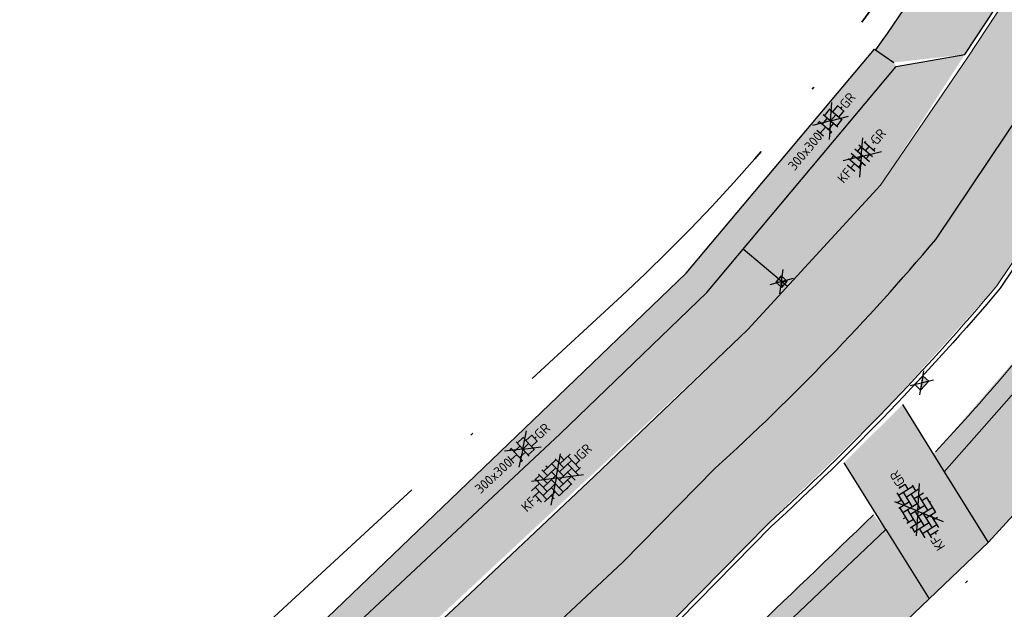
# Model space of a CAD drawing. Header units: metres. Extents: x 132493 to 135358, y 502695 to 503216.
# Tile 19 of 37: x 132701 to 132737, y 502851 to 502873. Entities that reach past the tile are written whole.
import ezdxf
from ezdxf.enums import TextEntityAlignment as Align

# ---------------------------------------------------------------- set-up
doc = ezdxf.new("R2010")
doc.units = ezdxf.units.M
doc.linetypes.add('XX-PROJECTGRENS', pattern=[18, 12, -3, 0, -3])
doc.layers.get('Defpoints').update_dxf_attribs({"color": 3})
for name, color, linetype, lineweight, plot in [('ARC- frezen asfalt zwart', 174, 'Continuous', 35, False), ('ARC- groen', 92, 'Continuous', 35, False), ('ARC-opbreken bss kf hv grijs', 220, 'Continuous', 20, False)]:
    doc.layers.add(name, color=color, linetype=linetype, lineweight=lineweight, plot=plot)
for name, color, linetype, plot in [('ARC-opbreken bss kf ev grijs', 30, 'Continuous', False), ('ARC-opbreken btt 300x300 hv', 7, 'Continuous', False), ('ARC-opbreken karteltegels 300x300', 9, 'Continuous', False)]:
    doc.layers.add(name, color=color, linetype=linetype, plot=plot)
for name, color, linetype, lineweight in [('B-WE-VH-KANTVERHARDING-G', 2, 'Continuous', 25), ('N-WE-KG-GRENS_WERKGRENS-G', 5, 'XX-PROJECTGRENS', 35), ('N-WE-VH-KANTVERHARDING-G', 2, 'Continuous', 18), ('V-WE-RI-KOLK-S', 7, 'Continuous', 25), ('V-WE-VH-GOOT_TEGEL-G', 170, 'Continuous', 18), ('V-WE-VH-KANTOPSLUITING_OPSLUITBAND_60X150-G', 32, 'VH-OPSLUITBAND_60X150-V', 25), ('V-WE-VH-KANTOPSLUITING_TROTTOIRBAND_130 150-G', 210, 'VH-TROTTOIRBAND_130-150-V', 25), ('V-WE-VH-VERHARDING_BETONSTRAATSTEEN_ELLEBOOG-S', 2, 'Continuous', 25), ('V-WE-VH-VERHARDING_BETONSTRAATSTEEN_HALFSTEENS-S', 2, 'Continuous', 25), ('V-WE-VH-VERHARDING_TEGEL_HALFST-S', 2, 'Continuous', 25)]:
    doc.layers.add(name, color=color, linetype=linetype, lineweight=lineweight)
doc.styles.add('NLCS-ISO', font='NLCS-ISO.ttf')
doc.linetypes.add('VH-OPSLUITBAND_60X150-V', pattern='A,4,-2,2,-2,2,[24,NLCS.SHX,S=1,R=0,X=0,Y=0],2,-2,2,-2', length=20)
doc.linetypes.add('VH-TROTTOIRBAND_130-150-V', pattern='A,2.5,[24,NLCS.SHX,S=1,R=0,X=0,Y=0],2.5,-2,2,-2,2,-2', length=15)

# ---------------------------------------------------------------- blocks, each defined once
blk = doc.blocks.new('V-SRI-KOLK_STRAAT_300X300-SO')
at = {"ltscale": 0.1}
for p, q in [((-1.875000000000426, 2.000000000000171), (1.874999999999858, -0.4999999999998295)), ((1.874999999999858, 2.000000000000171), (-1.875000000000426, -0.4999999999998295))]:
    blk.add_line(p, q, dxfattribs=at)
for p, q in [((-0.7500000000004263, 2.842170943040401e-13), (0.7499999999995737, 1.500000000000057)), ((0.7499999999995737, 2.842170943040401e-13), (-0.7500000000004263, 1.500000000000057))]:
    blk.add_line(p, q)
at = {"flags": 128}
blk.add_lwpolyline([(-0.7500000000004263, 2.842170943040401e-13), (0.7499999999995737, 2.842170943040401e-13), (0.7499999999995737, 1.500000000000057), (-0.7500000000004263, 1.500000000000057)], close=True, dxfattribs=at)
blk = doc.blocks.new('V-SRI-KOLK_TROTTOIR-SO')
blk.add_hatch(color=256).paths.add_polyline_path([(1.12499999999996, 0.7499999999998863), (-1.124999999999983, 0.7499999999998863), (-1.124999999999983, -0.7499999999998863)])
at = {"ltscale": 0.1}
for p, q in [((-1.875000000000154, 1.25), (1.875000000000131, -1.25)), ((1.875000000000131, 1.25), (-1.875000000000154, -1.25))]:
    blk.add_line(p, q, dxfattribs=at)
blk.add_line((-1.124999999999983, -0.7499999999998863), (1.12499999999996, 0.7499999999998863))
at = {"flags": 128}
blk.add_lwpolyline([(-1.124999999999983, -0.7499999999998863), (1.12499999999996, -0.7499999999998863), (1.12499999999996, 0.7499999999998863), (-1.124999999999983, 0.7499999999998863)], close=True, dxfattribs=at)
blk = doc.blocks.new('V-SVH-BSS_KEIFORMAAT_ELLEBOOG-SO')
at = {"ltscale": 0.1}
for p, q in [((4.440892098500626e-16, 0), (-3.727942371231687, 2.683914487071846)), ((-3.104154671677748, 2.485541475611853), (-1.871609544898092, 2.485541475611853)), ((-2.92160954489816, 2.48554147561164), (-2.92160954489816, -0.6644585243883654)), ((-1.871609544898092, 2.805519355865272), (-1.871609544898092, 0.3855414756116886)), ((-0.8216095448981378, 2.941359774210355), (-0.8216095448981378, 1.435541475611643)), ((-0.8216095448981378, 2.485541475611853), (2.32839045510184, 2.485541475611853)), ((4.440892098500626e-16, -1.665334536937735e-16), (3.727942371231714, 2.683914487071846)), ((0.2283904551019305, 2.970445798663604), (0.2283904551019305, 2.485541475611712)), ((1.278390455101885, 2.485541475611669), (1.278390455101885, -0.664458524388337)), ((2.32839045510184, 2.709488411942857), (2.32839045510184, 0.3855414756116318)), ((3.378390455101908, 2.384775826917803), (3.378390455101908, 1.4355414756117)), ((-5.610382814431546, 0.3855414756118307), (-3.971609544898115, 0.3855414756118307)), ((-5.02160954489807, 0.3855414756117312), (-5.02160954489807, -1.36993364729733)), ((-4.954776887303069, 1.435541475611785), (-2.92160954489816, 1.435541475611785)), ((0, 0), (-4.171838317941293, -3.003495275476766)), ((-3.971609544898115, 1.435541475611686), (-3.971609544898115, -1.71445852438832)), ((-2.92160954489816, 0.3855414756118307), (0.2283904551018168, 0.3855414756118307)), ((-1.871609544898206, 1.435541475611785), (1.278390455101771, 1.435541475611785)), ((-0.8216095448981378, 0.385541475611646), (-0.8216095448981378, -2.76445852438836)), ((0.2283904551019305, 1.435541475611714), (0.2283904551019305, -1.714458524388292)), ((1.278390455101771, 0.3855414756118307), (4.428390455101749, 0.3855414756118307)), ((2.328390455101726, 1.435541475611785), (4.954776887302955, 1.435541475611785)), ((3.378390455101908, 0.3855414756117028), (3.378390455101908, -2.384775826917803)), ((4.428390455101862, 1.435541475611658), (4.428390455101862, -1.714458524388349)), ((5.47839045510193, 0.7434310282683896), (5.47839045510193, -0.6644585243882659)), ((5.478390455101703, 0.3855414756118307), (5.610382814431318, 0.3855414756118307)), ((-5.515026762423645, -0.6644585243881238), (-5.02160954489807, -0.6644585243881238)), ((-4.622465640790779, -1.714458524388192), (-1.871609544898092, -1.714458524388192)), ((-3.971609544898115, -0.6644585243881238), (-0.8216095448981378, -0.6644585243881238)), ((-2.92160954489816, -1.714458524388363), (-2.92160954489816, -2.545893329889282)), ((-1.871609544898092, -0.6644585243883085), (-1.871609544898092, -2.805519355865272)), ((-0.8216095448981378, -1.714458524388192), (2.32839045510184, -1.714458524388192)), ((8.881784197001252e-16, -1.665334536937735e-16), (4.171838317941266, -3.003495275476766)), ((0.2283904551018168, -0.6644585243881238), (3.378390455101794, -0.6644585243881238)), ((1.278390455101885, -1.714458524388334), (1.278390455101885, -2.895995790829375)), ((2.32839045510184, -0.6644585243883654), (2.32839045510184, -2.709488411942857)), ((3.378390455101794, -1.714458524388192), (4.622465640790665, -1.714458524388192)), ((4.428390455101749, -0.6644585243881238), (5.515026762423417, -0.6644585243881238)), ((-1.871609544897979, -2.764458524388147), (1.278390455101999, -2.764458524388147)), ((0.2283904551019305, -2.764458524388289), (0.2283904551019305, -2.970445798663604))]:
    blk.add_line(p, q, dxfattribs=at)
at = {"style": 'NLCS-ISO'}
blk.add_attdef('FORMAAT', text='', height=1.8, dxfattribs=at).set_placement((-5.710382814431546, -4.440892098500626e-15), align=Align.MIDDLE_RIGHT)
blk.add_attdef('KLEUR', text='', height=1.8, dxfattribs=at).set_placement((5.710382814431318, 0), align=Align.MIDDLE_LEFT)
at = {"style": 'NLCS-ISO', "flags": 1}
blk.add_attdef('FUNCTIE', text='', height=1.8, dxfattribs=at).set_placement((0.1159930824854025, -3.584775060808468), align=Align.MIDDLE_CENTER)
blk = doc.blocks.new('V-SVH-BSS_KEIFORMAAT_HALFST_KL-SO')
for p, q in [((3.33066907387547e-16, -1.215633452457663e-16), (-2.795956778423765, 2.012935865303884)), ((3.33066907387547e-16, -2.464634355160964e-16), (2.795956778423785, 2.012935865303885)), ((-2.921609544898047, -0.9167434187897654), (-2.921609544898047, 0.9167434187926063)), ((-2.921609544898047, 0.0855414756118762), (-1.871609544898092, 0.0855414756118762)), ((-1.871609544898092, -1.501752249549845), (-1.871609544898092, 1.501752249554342)), ((-1.871609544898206, 1.135541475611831), (-0.8216095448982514, 1.135541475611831)), ((-0.8216095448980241, -1.746491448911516), (-0.8216095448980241, 1.74649144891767)), ((-0.8216095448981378, 0.0855414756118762), (0.2283904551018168, 0.0855414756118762)), ((0.2283904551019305, -1.795922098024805), (0.2283904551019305, 1.795922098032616)), ((0.2283904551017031, 1.135541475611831), (1.278390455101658, 1.135541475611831)), ((1.278390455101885, -1.667504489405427), (1.278390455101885, 1.667504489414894)), ((1.278390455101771, 0.0855414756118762), (2.328390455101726, 0.0855414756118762)), ((2.328390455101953, -1.309937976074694), (2.328390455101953, 1.309937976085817)), ((2.328390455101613, 1.135541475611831), (2.634101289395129, 1.135541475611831)), ((3.378390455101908, -0.1772992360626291), (3.378390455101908, 0.1772992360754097)), ((3.378390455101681, 0.0855414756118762), (3.391063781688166, 0.0855414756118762)), ((0, -1.215633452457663e-16), (-3.12887873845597, -2.252621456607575)), ((-1.871609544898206, -0.964458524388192), (-0.8216095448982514, -0.964458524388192)), ((6.661338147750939e-16, -2.464634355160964e-16), (3.12887873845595, -2.252621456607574)), ((0.2283904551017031, -0.964458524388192), (1.278390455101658, -0.964458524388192)), ((2.328390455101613, -0.964458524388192), (2.866444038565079, -0.964458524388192))]:
    blk.add_line(p, q)
at = {"style": 'NLCS-ISO'}
blk.add_attdef('FORMAAT', text='', height=1.8, dxfattribs=at).set_placement((-3.39489953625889, -4.18367562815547e-15), align=Align.MIDDLE_RIGHT)
blk.add_attdef('KLEUR', text='', height=1.8, dxfattribs=at).set_placement((3.39489953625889, -9.094947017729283e-16), align=Align.MIDDLE_LEFT)
at = {"style": 'NLCS-ISO', "flags": 1}
blk.add_attdef('FUNCTIE', text='', height=1.8, dxfattribs=at).set_placement((0.1159930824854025, -3.584775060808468), align=Align.MIDDLE_CENTER)
blk = doc.blocks.new('V-SVH-TEGEL_300X300_DIK_HALFST_KL-SO')
at = {"transparency": 33554636}
h = blk.add_hatch(color=21, dxfattribs=at)
h.dxf.hatch_style = 1
h.paths.add_polyline_path([(1.110223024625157e-15, 0.7500000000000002), (-1.499999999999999, 0.7500000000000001), (-1.499999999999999, -0.75), (1.221245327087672e-15, -0.7500000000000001)])
h.paths.add_polyline_path([(1.500000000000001, 1.5), (1.221245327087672e-15, 1.5), (1.221245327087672e-15, 0), (1.500000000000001, 0)])
h.paths.add_polyline_path([(1.500000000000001, 0), (1.221245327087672e-15, 0), (1.221245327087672e-15, -0.7500000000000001), (1.221245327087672e-15, -1.5), (1.500000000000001, -1.5)])
h.paths.add_polyline_path([(3, 0.7500000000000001), (1.500000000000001, 0.75), (1.500000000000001, 0), (1.500000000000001, -0.7500000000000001), (3, -0.7500000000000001)])
at = {"ltscale": 0.1}
for p, q in [((7.789103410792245e-16, -9.893538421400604e-16), (-2.789007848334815, 2.00793301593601)), ((7.789103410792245e-16, -9.893538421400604e-16), (2.789007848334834, 2.00793301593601)), ((4.475976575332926e-16, -9.893538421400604e-16), (-2.80811061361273, -2.021685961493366)), ((1.110223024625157e-15, -9.893538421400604e-16), (2.808110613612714, -2.021685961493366))]:
    blk.add_line(p, q, dxfattribs=at)
for p, q in [((-3.08021532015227, 0.7500000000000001), (-2.999999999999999, 0.7500000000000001)), ((-2.999999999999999, -0.8349495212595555), (-2.999999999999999, 0.834949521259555)), ((-2.999999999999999, 0), (-1.499999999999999, 0)), ((-1.83708385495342, 1.5), (-1.499999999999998, 1.5)), ((-1.499999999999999, -1.600165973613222), (-1.499999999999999, 1.600165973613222)), ((-1.499999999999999, 0.7500000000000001), (1.110223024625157e-15, 0.7500000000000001)), ((1.110223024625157e-15, -1.78372119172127), (1.110223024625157e-15, 1.78372119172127)), ((2.220446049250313e-15, 1.5), (1.500000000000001, 1.5)), ((0, 0), (1.500000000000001, 0)), ((1.500000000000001, -1.600165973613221), (1.500000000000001, 1.600165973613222)), ((1.500000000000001, 0.7500000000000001), (3, 0.7500000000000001)), ((3, -0.8349495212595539), (3, 0.8349495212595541)), ((3, 0), (3.39489953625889, 0)), ((-3.08021532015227, -0.7500000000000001), (-3, -0.7500000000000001)), ((-1.837083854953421, -1.5), (-1.499999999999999, -1.5)), ((-1.5, -0.7500000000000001), (0, -0.7500000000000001)), ((1.110223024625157e-15, -1.5), (1.500000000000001, -1.5)), ((1.499999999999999, -0.7500000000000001), (3, -0.7500000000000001))]:
    blk.add_line(p, q)
at = {"style": 'NLCS-ISO'}
blk.add_attdef('FORMAAT', text='', height=1.8, dxfattribs=at).set_placement((-3.18021532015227, -2.887924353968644e-16), align=Align.MIDDLE_RIGHT)
blk.add_attdef('KLEUR', text='', height=1.8, dxfattribs=at).set_placement((3.49489953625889, -6.891423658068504e-16), align=Align.MIDDLE_LEFT)
at = {"style": 'NLCS-ISO', "flags": 1}
blk.add_attdef('FUNCTIE', text='', height=1.8, dxfattribs=at).set_placement((0.1159930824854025, -3.584775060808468), align=Align.MIDDLE_CENTER)

msp = doc.modelspace()

# ---------------------------------------------------------------- hatches: boundary and pattern name
at = {"layer": 'ARC- frezen asfalt zwart', "transparency": 33554559}
h = msp.add_hatch(color=256, dxfattribs=at)
h.dxf.hatch_style = 1
edge = h.paths.add_edge_path()
edge.add_line((132719.5179476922, 502853.4023615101), (132711.804945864, 502846.1870183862))
edge.add_line((132711.804945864, 502846.1870183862), (132715.8917177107, 502841.9094418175))
edge.add_line((132715.8917177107, 502841.9094418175), (132725.1066193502, 502850.5468604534))
edge.add_line((132725.1066193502, 502850.5468604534), (132728.5025123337, 502854.0381661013))
edge.add_line((132728.5025123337, 502854.0381661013), (132732.9225225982, 502858.3120968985))
edge.add_line((132732.9225225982, 502858.3120968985), (132737.032807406, 502862.8870607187))
edge.add_line((132737.032807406, 502862.8870607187), (132754.7179640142, 502891.0124960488))
edge.add_line((132754.7179640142, 502891.0124960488), (132760.7612343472, 502901.3468074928))
edge.add_line((132760.7612343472, 502901.3468074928), (132766.7838291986, 502911.685515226))
edge.add_arc((132801.8112897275, 502891.2788391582), 40.53832038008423, 145.139525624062, 149.7753160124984, ccw=False)
edge.add_line((132768.5477178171, 502914.4497304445), (132763.9928425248, 502917.8378655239))
edge.add_line((132763.9928425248, 502917.8378655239), (132761.8044058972, 502914.4551446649))
edge.add_line((132761.8044058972, 502914.4551446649), (132747.5173029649, 502889.8859968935))
edge.add_line((132747.5173029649, 502889.8859968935), (132742.7537771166, 502881.9606760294))
edge.add_line((132742.7537771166, 502881.9606760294), (132741.428898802, 502879.7564084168))
edge.add_line((132741.428898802, 502879.7564084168), (132741.0068638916, 502879.0542474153))
edge.add_line((132741.0068638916, 502879.0542474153), (132739.9504522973, 502877.4492772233))
edge.add_line((132739.9504522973, 502877.4492772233), (132738.4662952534, 502875.1944479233))
edge.add_line((132738.4662952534, 502875.1944479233), (132735.9257266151, 502871.3346484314))
edge.add_line((132735.9257266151, 502871.3346484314), (132732.7021618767, 502866.6165979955))
edge.add_line((132732.7021618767, 502866.6165979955), (132730.2314633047, 502863.93301452))
edge.add_line((132730.2314633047, 502863.93301452), (132727.7607647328, 502861.2494310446))
edge.add_line((132727.7607647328, 502861.2494310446), (132719.5179476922, 502853.4023615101))
at = {"layer": 'ARC- groen', "transparency": 33554559}
h = msp.add_hatch(color=256, dxfattribs=at)
h.dxf.hatch_style = 1
h.paths.add_polyline_path([(132740.3398727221, 502878.3401224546), (132735.8361904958, 502871.4714448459), (132733.1948727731, 502871.1742035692), (132732.5052862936, 502871.6406176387), (132734.205078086, 502874.1133385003), (132745.4206883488, 502892.9520507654), (132746.5353634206, 502892.2325625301), (132747.252059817, 502889.7317893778)])
h = msp.add_hatch(color=256, dxfattribs=at)
h.dxf.hatch_style = 1
h.paths.add_polyline_path([(132739.4304280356, 502860.9018949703), (132735.0650099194, 502855.9606987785), (132734.6632963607, 502856.6085374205), (132738.9888310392, 502861.6057024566), (132745.695146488, 502871.523860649), (132744.5160314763, 502872.2208750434), (132744.8541333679, 502872.7620044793), (132746.7364501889, 502871.5765779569)])
h = msp.add_hatch(color=256, dxfattribs=at)
h.dxf.hatch_style = 1
h.paths.add_polyline_path([(132732.8893015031, 502853.813403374), (132723.020320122, 502844.439948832), (132722.559365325, 502844.9321057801), (132732.4335841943, 502854.3530234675)])
at = {"layer": 'ARC-opbreken bss kf ev grijs', "transparency": 33554559}
h = msp.add_hatch(color=256, dxfattribs=at)
h.dxf.hatch_style = 1
h.paths.add_polyline_path([(132726.2316134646, 502862.6220813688), (132720.7810609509, 502857.3702712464), (132711.7650346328, 502848.9399237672), (132711.7013132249, 502846.2954894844), (132727.7607647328, 502861.2494310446), (132729.2331524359, 502862.8486853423), (132728.4069442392, 502863.5407248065), (132727.5807360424, 502864.2327642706)])
h = msp.add_hatch(color=256, dxfattribs=at)
h.dxf.hatch_style = 1
h.paths.add_polyline_path([(132736.6982663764, 502853.3267656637), (132733.5175149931, 502858.4563253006), (132731.3393054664, 502856.2898536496), (132734.5044791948, 502851.2328114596)])
at = {"layer": 'ARC-opbreken bss kf hv grijs', "transparency": 33554559}
h = msp.add_hatch(color=256, dxfattribs=at)
h.dxf.hatch_style = 1
h.paths.add_polyline_path([(132735.8361904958, 502871.4714448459), (132732.7021618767, 502866.6165979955), (132729.2331524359, 502862.8486853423), (132727.5807360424, 502864.2327642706), (132733.2746869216, 502871.0306264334)])
at = {"layer": 'ARC-opbreken btt 300x300 hv', "transparency": 33554605}
h = msp.add_hatch(color=256, dxfattribs=at)
h.dxf.hatch_style = 1
h.paths.add_polyline_path([(132742.0829372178, 502859.2155803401), (132736.6981924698, 502853.3268848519), (132735.0650099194, 502855.9606987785), (132739.4304280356, 502860.9018949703), (132743.0834391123, 502866.2392364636), (132746.7364501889, 502871.5765779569), (132749.854289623, 502876.7631182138), (132753.2649416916, 502882.5115288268), (132756.6755937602, 502888.2599394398), (132761.1279906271, 502895.7356402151), (132760.6579866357, 502900.8597334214), (132761.6405865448, 502902.5583483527), (132764.1070551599, 502901.3746077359), (132763.8198272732, 502900.8887143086), (132763.6891016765, 502900.877054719), (132763.9287763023, 502898.1898582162), (132764.2159981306, 502894.9695695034), (132759.6444429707, 502887.1010589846), (132755.8604487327, 502880.4086658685), (132751.8101263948, 502874.0204479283), (132745.3151510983, 502864.0119638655)])
h = msp.add_hatch(color=256, dxfattribs=at)
h.dxf.hatch_style = 1
h.paths.add_polyline_path([(132734.5044791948, 502851.2328114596), (132725.0766789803, 502842.2189624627), (132723.0203201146, 502844.4399488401), (132732.8893015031, 502853.813403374)])
at = {"layer": 'ARC-opbreken karteltegels 300x300', "transparency": 33554559}
h = msp.add_hatch(color=256, dxfattribs=at)
h.dxf.hatch_style = 1
edge = h.paths.add_edge_path()
edge.add_line((132733.1948727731, 502871.1742035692), (132733.2746869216, 502871.0306264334))
edge.add_line((132733.2746869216, 502871.0306264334), (132729.4170469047, 502866.4250887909))
edge.add_line((132729.4170469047, 502866.4250887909), (132726.2316134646, 502862.6220813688))
edge.add_line((132726.2316134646, 502862.6220813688), (132720.7810609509, 502857.3702712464))
edge.add_line((132720.7810609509, 502857.3702712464), (132716.2730477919, 502853.1550975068))
edge.add_line((132716.2730477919, 502853.1550975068), (132711.7650346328, 502848.9399237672))
edge.add_line((132711.7650346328, 502848.9399237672), (132711.7013132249, 502846.2954894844))
edge.add_line((132711.7013132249, 502846.2954894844), (132700.3757029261, 502835.8147983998))
edge.add_arc((132697.8407975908, 502839.3163816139), 4.322826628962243, 225.4206138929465, 305.90195201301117, ccw=False)
edge.add_line((132694.8066192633, 502836.2373246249), (132696.6097433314, 502837.8807273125))
edge.add_arc((132697.2136727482, 502844.6262317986), 6.772485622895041, 264.8839121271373, 302.9296477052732)
edge.add_line((132700.8952557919, 502838.9418226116), (132702.8109776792, 502840.723174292))
edge.add_line((132702.8109776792, 502840.723174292), (132705.100545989, 502842.8521505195))
edge.add_line((132705.100545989, 502842.8521505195), (132709.3058361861, 502846.7624784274))
edge.add_line((132709.3058361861, 502846.7624784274), (132709.6672456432, 502848.1887500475))
edge.add_line((132709.6672456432, 502848.1887500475), (132714.8680149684, 502853.1769008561))
edge.add_line((132714.8680149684, 502853.1769008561), (132725.4688750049, 502863.3472282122))
edge.add_line((132725.4688750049, 502863.3472282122), (132732.4712565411, 502871.6636342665))
edge.add_line((132732.4712565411, 502871.6636342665), (132733.1948727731, 502871.1742035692))

# ---------------------------------------------------------------- linework, layer by layer
at = {"layer": 'B-WE-VH-KANTVERHARDING-G', "flags": 128}
msp.add_lwpolyline([(132755.0509174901, 502909.2431745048), (132735.7904592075, 502876.660927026, -0.02278956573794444), (132732.5052862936, 502871.6406176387)], format="xyb", dxfattribs=at)
for points in [[(132704.7266995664, 502842.5045259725), (132709.3058361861, 502846.7624784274), (132709.6672456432, 502848.1887500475), (132720.0687842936, 502858.1650516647), (132725.4688750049, 502863.3472282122), (132732.4712565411, 502871.6636342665), (132733.1948727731, 502871.1742035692)], [(132729.2331524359, 502862.8486853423), (132727.5807360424, 502864.2327642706)], [(132735.0650099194, 502855.9606987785), (132736.6981924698, 502853.3268848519)], [(132732.8893015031, 502853.813403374), (132734.5044791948, 502851.2328114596)]]:
    msp.add_lwpolyline(points, dxfattribs=at)
at = {"layer": 'Defpoints', "flags": 128}
msp.add_lwpolyline([(132711.736393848, 502841.9120626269), (132719.0558769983, 502848.8018061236), (132723.1056526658, 502852.5914565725), (132726.5489221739, 502856.0902721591, 0.03274269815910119), (132734.7500839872, 502864.5881600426), (132743.3305121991, 502877.372658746), (132752.2819025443, 502892.4527729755), (132764.3211974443, 502913.120069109, -0.1331929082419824), (132780.4930901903, 502929.0687943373, -0.008795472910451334), (132794.2569133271, 502934.3132282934), (132806.102964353, 502937.3045188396)], format="xyb", dxfattribs=at)
at = {"layer": 'N-WE-KG-GRENS_WERKGRENS-G', "flags": 128}
msp.add_lwpolyline([(132714.2253158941, 502831.3904483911), (132712.7400949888, 502830.0161407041), (132714.1731425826, 502827.1052403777), (132719.4251604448, 502816.1866046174), (132713.9174027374, 502811.8229371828, 0.04161843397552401), (132718.6427681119, 502809.6287933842, 0.09745513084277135), (132725.8804583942, 502809.0646027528), (132725.8125626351, 502804.7527027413), (132725.6099385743, 502797.8086237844), (132725.1053925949, 502797.8233461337, -0.135959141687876), (132716.3704461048, 502797.1749889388), (132711.3572987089, 502798.4330373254), (132706.3933053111, 502799.6787505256), (132700.2689487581, 502800.2533693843, -0.009927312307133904), (132677.6423638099, 502796.2204368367), (132632.4775441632, 502780.0411305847), (132631.3302142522, 502779.1512723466), (132632.0502299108, 502777.5865491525), (132622.168617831, 502772.6569421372), (132620.9717571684, 502775.0561014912), (132620.4519287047, 502775.3022731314), (132554.7125988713, 502749.9192737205), (132553.5520077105, 502749.2593933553), (132548.0520104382, 502747.4137700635), (132545.4075692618, 502745.6198070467), (132545.4636435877, 502743.7122677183), (132548.2703150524, 502740.2041546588), (132546.1977120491, 502738.5524976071), (132547.2734198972, 502736.3736973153), (132545.773115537, 502735.6868012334), (132549.5112197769, 502726.1300581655), (132550.9953625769, 502723.075728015), (132548.6114247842, 502721.9184287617), (132542.8630033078, 502733.748541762), (132538.4003322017, 502731.5800659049), (132545.6203605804, 502716.6702314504), (132539.1543029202, 502713.582988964), (132538.3787504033, 502715.2073406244), (132538.8299591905, 502715.4227718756, 0.1258055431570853), (132540.8642619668, 502717.121495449), (132538.2229633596, 502722.5858758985), (132533.0917598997, 502720.1696919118), (132531.9897855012, 502722.4959291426), (132537.06849646, 502724.96466485), (132534.5651297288, 502730.1339482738), (132532.6554730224, 502734.0772605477), (132529.4452623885, 502740.761434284, 0.3885101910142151), (132526.4405938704, 502741.9752038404), (132517.3612774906, 502738.5866334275), (132516.3409391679, 502741.2473833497), (132514.3343546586, 502748.3721289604), (132518.7602017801, 502750.017851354), (132518.7078413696, 502750.1586643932), (132537.4658066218, 502757.1237498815), (132545.2267770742, 502760.1067389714), (132545.3430136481, 502759.9905023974), (132617.2179337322, 502787.5652962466, 0.0530358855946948), (132670.1520954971, 502814.1423324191), (132672.3265500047, 502817.6322222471), (132670.7549624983, 502818.6114352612), (132672.1943896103, 502820.9216431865), (132670.4513079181, 502822.0267407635), (132673.8028653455, 502827.2857703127), (132676.7105516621, 502830.3663762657), (132678.6356808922, 502831.8345226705), (132679.3636294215, 502829.7175962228), (132686.5403633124, 502831.996473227), (132685.8887513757, 502832.7922795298), (132687.7843656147, 502834.3444221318), (132685.8924956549, 502836.654941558, -0.03363462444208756), (132681.7567952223, 502842.4619635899), (132688.1466029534, 502846.9156222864), (132694.7811445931, 502837.3968314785), (132696.5537453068, 502838.8858371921), (132699.4390531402, 502838.5227991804), (132704.6475855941, 502843.3276917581), (132708.6928347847, 502846.9399721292), (132708.7889737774, 502849.3249708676), (132723.0757401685, 502862.504571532, 0.07308262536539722), (132734.9296173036, 502877.1697995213), (132757.8275011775, 502915.9053533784), (132758.6960745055, 502915.4095598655), (132759.1679985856, 502916.2078974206), (132760.3906122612, 502915.428677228), (132762.0341197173, 502915.8510020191, -0.02648883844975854), (132766.1507159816, 502921.6317261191), (132767.8034618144, 502923.534666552, -0.1483820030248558), (132790.4768695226, 502936.940914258), (132818.0074301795, 502943.8991565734), (132826.6721795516, 502946.2000181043), (132835.264211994, 502948.5399119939), (132853.030991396, 502954.7204042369), (132855.5430462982, 502955.5943731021), (132893.6670651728, 502969.9346445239), (132911.4250937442, 502976.5518217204), (132985.9372209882, 503003.554560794), (133023.5711726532, 503017.0704657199), (133037.4729290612, 503022.0417912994), (133036.8284805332, 503023.8357818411), (133048.3715800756, 503027.8953449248), (133048.97521697, 503026.1071146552), (133048.9911361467, 503026.1127395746), (133116.4164145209, 503049.9369461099), (133129.5936692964, 503053.9728422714), (133207.8773459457, 503083.0824674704), (133221.6020627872, 503088.229315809), (133252.5806296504, 503100.4096689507), (133277.3930948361, 503110.4427945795), (133306.0693888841, 503122.394261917), (133329.6915567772, 503132.1074622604), (133343.7506007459, 503138.2081911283), (133361.8374489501, 503145.7804018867), (133391.0475199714, 503157.4094206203), (133404.4047577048, 503161.7069303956), (133414.3680779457, 503164.4651842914), (133423.3375518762, 503166.665003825), (133422.7640556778, 503168.0921528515), (133426.0535146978, 503169.4217021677), (133426.8625576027, 503167.4200363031), (133431.5381101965, 503168.3037502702), (133432.8605034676, 503169.7050978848, -0.01252502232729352), (133446.1950836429, 503172.024689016), (133446.4274399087, 503171.1419565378), (133453.6951711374, 503172.4352029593), (133464.2441775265, 503174.5581261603), (133468.7507191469, 503175.6983460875), (133481.3466587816, 503179.8027244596), (133494.5838262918, 503184.5239476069), (133505.9859397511, 503189.2401041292), (133509.7453047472, 503190.5054281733), (133516.5469371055, 503192.9082903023), (133520.2490062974, 503182.1618742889), (133500.0104023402, 503174.4274569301), (133496.1304450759, 503172.7271114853), (133491.3793823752, 503168.1817010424), (133489.9685666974, 503172.1368100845, -0.001551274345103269), (133487.1674594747, 503171.1474206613, -0.02365583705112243), (133473.9172051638, 503167.2191786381, -0.09025762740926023), (133471.022142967, 503165.2937241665), (133449.108795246, 503158.5337313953), (133447.9712047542, 503161.9662686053), (133447.2343836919, 503162.6708405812, 0.0522661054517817), (133400.8006422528, 503151.1583812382), (133401.0319163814, 503146.3192967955), (133398.1815961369, 503145.8738086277), (133389.706913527, 503144.5492659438, 0.007004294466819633), (133353.8959263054, 503130.4761869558, 0.0005797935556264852), (133350.949471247, 503129.2663756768), (133350.4881779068, 503128.3037546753), (133331.4339915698, 503120.1368624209), (133318.7108270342, 503114.6835351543), (133316.0634265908, 503108.0857307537), (133308.6707664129, 503105.028186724), (133301.2143453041, 503108.4141632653), (133286.9959372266, 503102.611572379), (133286.8641141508, 503102.663705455), (133275.2480078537, 503097.9132657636), (133256.6406850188, 503090.2815487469), (133233.221242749, 503081.2590805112), (133231.4393499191, 503077.3620802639), (133227.6286606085, 503079.1045076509), (133217.6736325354, 503075.2692786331), (133153.4352097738, 503051.2787820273), (133140.9956119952, 503046.8551439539), (133135.5872467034, 503044.9842156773), (133134.6884052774, 503047.4809715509), (133133.4898386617, 503047.0494830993, 0.1102594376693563), (133115.8269476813, 503035.8476061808), (133100.7363959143, 503020.7744244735, 0.265135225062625), (133098.6401080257, 503013.1295457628), (133089.7072472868, 503009.9835794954, 0.2579390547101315), (133083.442742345, 503014.5278438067, 0.006082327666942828), (133083.2493027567, 503014.5493125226), (133077.9674409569, 503015.0705569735), (133061.9198871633, 503016.654221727, 0.1103685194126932), (133041.138442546, 503014.1171993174), (133025.6326239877, 503008.6090530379), (133021.6649358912, 503007.2559797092), (133021.3873068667, 503008.0323382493), (132937.6224978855, 502978.218195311), (132938.3614250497, 502976.2016140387), (132914.7767187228, 502967.5397454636), (132913.474181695, 502967.0613674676, 0.4150905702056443), (132911.7843959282, 502963.3955454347), (132912.5107056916, 502961.4360794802), (132902.7646982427, 502957.8062582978), (132902.241647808, 502959.2173635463, 0.414545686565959), (132897.8682955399, 502961.2223582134), (132896.4310291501, 502960.6877564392), (132859.0093786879, 502946.7684991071), (132839.9460323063, 502940.0107226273), (132837.1916569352, 502939.0343225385, 0.4190667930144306), (132835.1422824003, 502934.6408631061), (132835.5909846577, 502933.4386243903), (132826.0512460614, 502929.8453406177), (132824.7147034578, 502933.4345395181, 0.3826627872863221), (132821.8774908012, 502934.9238406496), (132821.6574329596, 502934.8682218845), (132792.8395207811, 502927.5846064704, 0.1999422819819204), (132770.1472463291, 502910.6100132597), (132769.1033134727, 502908.8440283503), (132764.3316825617, 502900.7720262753), (132764.8374316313, 502894.8777678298, -0.02378065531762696), (132742.3564131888, 502859.0920275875, -0.02528372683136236), (132736.3364398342, 502852.2821149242, -0.005570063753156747), (132713.8574613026, 502831.0580347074)], format="xyb", dxfattribs=at)
at = {"layer": 'N-WE-VH-KANTVERHARDING-G', "flags": 128}
for points in [[(132734.7433453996, 502856.6942315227, 0.01893840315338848), (132738.9888310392, 502861.6057024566, 0.006797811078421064), (132745.695146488, 502871.523860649)], [(132722.6362360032, 502845.0047321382, 0.002447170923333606), (132732.4335841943, 502854.3530234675)]]:
    msp.add_lwpolyline(points, format="xyb", dxfattribs=at)
at = {"layer": 'V-WE-VH-GOOT_TEGEL-G', "flags": 128}
msp.add_lwpolyline([(132713.6898062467, 502839.8368084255), (132721.0062439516, 502846.7236852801), (132725.0958094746, 502850.5505698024), (132728.5249848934, 502854.0350639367, 0.03295677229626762), (132737.0289093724, 502862.869391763), (132745.7409545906, 502875.8499946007), (132754.7386394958, 502891.0080997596), (132766.7838291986, 502911.685515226, -0.1320288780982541), (132781.7320480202, 502926.4950211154, -0.04809355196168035), (132795.0919604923, 502931.5846306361), (132819.6452290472, 502937.7846680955)], format="xyb", dxfattribs=at)
for points in [[(132735.9257266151, 502871.3346484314), (132741.0068638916, 502879.0542474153), (132747.5173029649, 502889.8859968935)], [(132711.8497418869, 502846.2284725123), (132716.9898607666, 502851.0242731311), (132722.0460346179, 502855.780449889), (132727.7607647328, 502861.2494310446), (132732.7021618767, 502866.6165979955), (132735.9257266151, 502871.3346484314)]]:
    msp.add_lwpolyline(points, dxfattribs=at)
at = {"layer": 'V-WE-VH-KANTOPSLUITING_OPSLUITBAND_60X150-G', "flags": 128}
for points in [[(132713.478631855, 502831.4906494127), (132725.0696676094, 502842.2265351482), (132736.7150328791, 502853.3429603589), (132742.0829372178, 502859.2155803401), (132748.5473649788, 502868.8083473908), (132755.0728878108, 502879.2325484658), (132764.2159981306, 502894.9695695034), (132763.641554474, 502901.4101469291)], [(132733.5175149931, 502858.4563253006), (132735.0650099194, 502855.9606987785), (132739.4304280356, 502860.9018949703), (132746.7364501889, 502871.5765779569), (132747.4662578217, 502872.7680546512)], [(132721.0556844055, 502846.5375712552), (132723.0203201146, 502844.4399488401), (132732.8893015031, 502853.813403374), (132731.3393054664, 502856.2898536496)]]:
    msp.add_lwpolyline(points, dxfattribs=at)
at = {"layer": 'V-WE-VH-KANTOPSLUITING_TROTTOIRBAND_130 150-G', "flags": 128}
msp.add_lwpolyline([(132806.8374507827, 502934.3958198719), (132795.1359233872, 502931.4410235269, 0.03993769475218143), (132781.7974120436, 502926.3596191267, 0.1319641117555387), (132766.9134413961, 502911.61001239), (132754.8679414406, 502890.9320643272), (132745.8678199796, 502875.7698543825), (132737.1488850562, 502862.7789861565, -0.03296776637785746), (132728.6290117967, 502853.926919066), (132725.2005545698, 502850.4431547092), (132721.1088948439, 502846.6143104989), (132713.7926174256, 502839.7275845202), (132709.517450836, 502835.7654222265), (132709.5174717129, 502835.7653996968)], format="xyb", dxfattribs=at)
for points in [[(132733.2746869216, 502871.0306264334), (132735.8361904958, 502871.4714448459), (132740.8798814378, 502879.1341528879), (132747.2512677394, 502889.734553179), (132746.5353634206, 502892.2325625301)], [(132706.052137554, 502841.067756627), (132711.7013132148, 502846.2954894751), (132711.7650346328, 502848.9399237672), (132720.7810609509, 502857.3702712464), (132726.2316134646, 502862.6220813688), (132733.2746869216, 502871.0306264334)]]:
    msp.add_lwpolyline(points, dxfattribs=at)

# ---------------------------------------------------------------- block references
at = {"layer": 'V-WE-RI-KOLK-S'}
for name, p, xscale, yscale, zscale, rotation in [('V-SRI-KOLK_STRAAT_300X300-SO', (132728.9035939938, 502863.1247264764), 0.2000000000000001, 0.2000000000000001, 0.2000000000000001, 228.5244751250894), ('V-SRI-KOLK_TROTTOIR-SO', (132734.2331877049, 502859.2606711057), 0.2, 0.2, 0.2, 227.068391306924)]:
    msp.add_blockref(name, p, dxfattribs=dict(at, xscale=xscale, yscale=yscale, zscale=zscale, rotation=rotation))
at = {"layer": 'V-WE-VH-VERHARDING_BETONSTRAATSTEEN_ELLEBOOG-S', "xscale": 0.2, "yscale": 0.2, "zscale": 0.2}
for p, rotation in [((132720.6243059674, 502855.7210940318), 43.62443538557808), ((132734.0822455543, 502854.4923647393), 122.0360866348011)]:
    msp.add_blockref('V-SVH-BSS_KEIFORMAAT_ELLEBOOG-SO', p, dxfattribs=dict(at, rotation=rotation)).add_auto_attribs({'FORMAAT': 'KF', 'KLEUR': 'GR'})
at = {"layer": 'V-WE-VH-VERHARDING_BETONSTRAATSTEEN_HALFSTEENS-S', "xscale": 0.2, "yscale": 0.2, "zscale": 0.2, "rotation": 49.35486465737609}
msp.add_blockref('V-SVH-BSS_KEIFORMAAT_HALFST_KL-SO', (132731.9809473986, 502867.6846870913), dxfattribs=at).add_auto_attribs({'FORMAAT': 'KF', 'KLEUR': 'GR'})
at = {"layer": 'V-WE-VH-VERHARDING_TEGEL_HALFST-S', "xscale": 0.2, "yscale": 0.2, "zscale": 0.2}
for p, rotation in [((132730.8369858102, 502869.002849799), 50.06969889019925), ((132719.3823095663, 502856.802795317), 42.56486802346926)]:
    msp.add_blockref('V-SVH-TEGEL_300X300_DIK_HALFST_KL-SO', p, dxfattribs=dict(at, rotation=rotation)).add_auto_attribs({'FORMAAT': '300x300', 'KLEUR': 'GR'})

doc.saveas('drawing.dxf')
